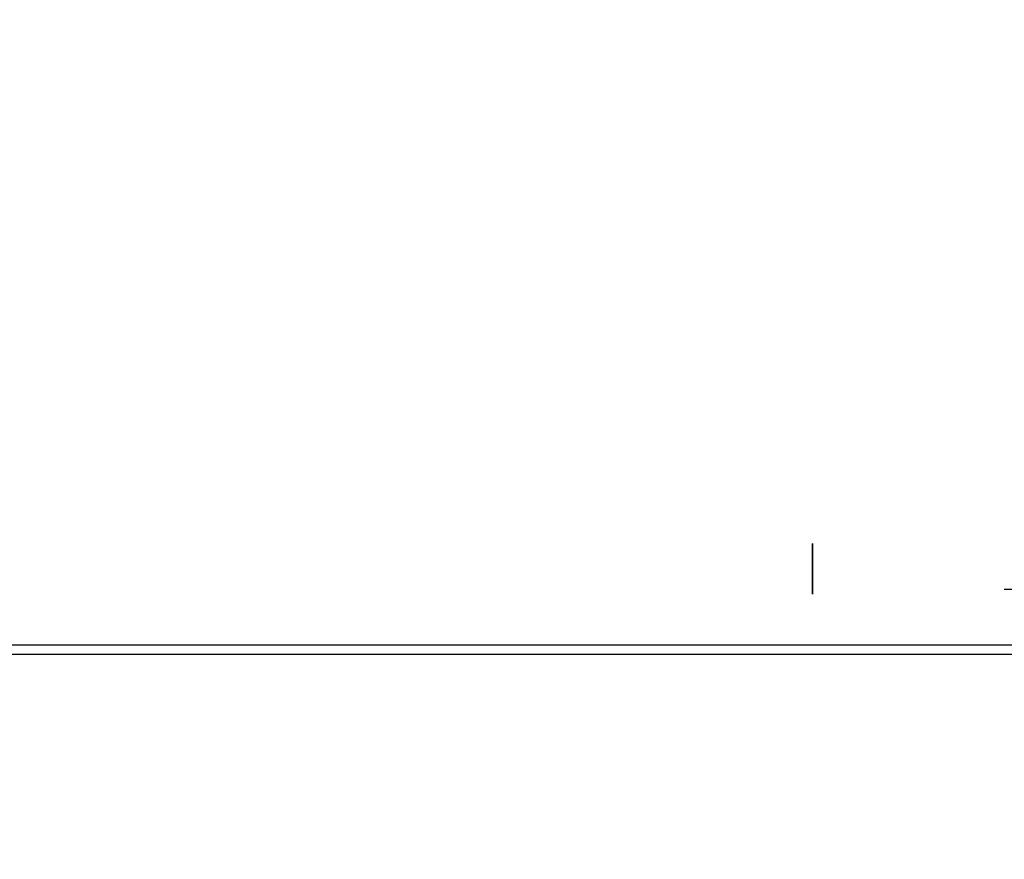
# Model space of a CAD drawing. Header units: millimetres. Extents: x -1030 to 192, y -442 to 180.
# Tile 202 of 256: x -114 to 27, y 49 to 169. Entities that reach past the tile are written whole.
import ezdxf

# ---------------------------------------------------------------- set-up
doc = ezdxf.new("R2010")
doc.units = ezdxf.units.MM
doc.header["$MEASUREMENT"] = 0
doc.layers.add('OVIDIO 120x60x72h', color=7, linetype='Continuous')

msp = doc.modelspace()

# ---------------------------------------------------------------- linework, layer by layer
at = {"layer": 'OVIDIO 120x60x72h', "extrusion": (0, 1, 0)}
for points in [[(-165.57, 755.54), (419.11, 755.54)], [(419.11, 753.29), (-165.19, 753.29)], [(-165.19, 753.29), (419.11, 753.29)], [(-165.57, 755.19), (419.11, 755.19)], [(-165.57, 755.58), (419.11, 755.58)], [(419.11, 757.08), (-165.57, 757.08)], [(419.11, 755.58), (-165.57, 755.58)], [(-165.57, 757.08), (419.11, 757.08)], [(419.11, 733.87), (-92.91, 733.87)], [(419.11, 735.22), (-92.91, 735.22)], [(419.11, 714.46), (-27.47, 714.46)], [(-27.47, 714.46), (419.11, 714.46)], [(-27.47, 715.8), (419.11, 715.8)], [(419.11, 715.8), (-27.47, 715.8)], [(419.11, 715.77), (-27.47, 715.77)], [(-27.47, 716.03), (419.11, 716.03)], [(419.11, 716.03), (-27.47, 716.03)], [(419.11, 714.35), (-27.47, 714.35)], [(-27.47, 717.81), (-90.72, 717.81)], [(-90.72, 717.81), (-27.47, 717.81)], [(-27.47, 715.35), (419.11, 715.35)], [(419.11, 715.35), (-27.47, 715.35)], [(-90.72, 717.14), (-27.47, 717.14)], [(-27.47, 717.14), (-90.72, 717.14)], [(-79.22, 754.17), (419.11, 754.17)], [(419.11, 754.17), (-79.22, 754.17)], [(419.11, 753.5), (-79.22, 753.5)], [(-79.22, 753.5), (419.11, 753.5)], [(-77.82, 755.58), (419.11, 755.58)], [(419.11, 755.58), (-77.82, 755.58)], [(-77.82, 754.08), (419.11, 754.08)], [(419.11, 754.08), (-77.82, 754.08)], [(385.33, 694.33), (-72.21, 694.33)], [(385.33, 693.16), (-72.21, 693.16)], [(-68.46, 755.58), (419.11, 755.58)], [(-68.46, 754.08), (419.11, 754.08)], [(419.11, 755.58), (-54.05, 755.58)], [(419.11, 754.08), (-54.05, 754.08)], [(-54.05, 755.58), (419.11, 755.58)], [(-54.05, 754.83), (419.11, 754.83)], [(-54.05, 754.08), (419.11, 754.08)]]:
    msp.add_lwpolyline(points, dxfattribs=at)
at = {"layer": 'OVIDIO 120x60x72h', "extrusion": (-7.53877e-07, 1, 0)}
for points in [[(419.11, 754.63), (-165.19, 754.63)], [(-165.19, 754.63), (419.11, 754.63)]]:
    msp.add_lwpolyline(points, dxfattribs=at)
at = {"layer": 'OVIDIO 120x60x72h', "extrusion": (-0.202852, -0.108979, 0.973126)}
for points in [[(-69.62, 231.68), (-69.62, 392.34)], [(-69.62, 392.34), (-69.62, 231.68)], [(-69.03, 392.34), (-69.03, 231.68)], [(-69.03, 231.68), (-69.03, 392.34)]]:
    msp.add_lwpolyline(points, dxfattribs=at)
at = {"layer": 'OVIDIO 120x60x72h', "extrusion": (1, 0, 0)}
for points in [[(93.11, 717.64), (93.78, 716.29)], [(90.11, 714.46), (93.78, 716.29)], [(93.78, 716.29), (93.11, 717.64)], [(93.78, 716.29), (90.11, 714.46)], [(89.78, 715.13), (93.45, 716.97)], [(93.11, 717.64), (89.44, 715.8)], [(89.44, 715.8), (93.11, 717.64)], [(91.95, 715.38), (91.28, 716.72)], [(89.44, 715.8), (90.11, 714.46)], [(87.43, 715.35), (87.45, 715.32), (87.47, 715.28), (87.49, 715.24), (87.52, 715.2), (87.54, 715.16), (87.57, 715.12), (87.59, 715.08), (87.62, 715.04), (87.65, 715.01), (87.68, 714.97), (87.71, 714.93), (87.75, 714.9), (87.78, 714.86), (87.81, 714.83), (87.85, 714.79), (87.89, 714.76), (87.92, 714.73), (87.96, 714.69), (88, 714.66), (88.04, 714.63), (88.08, 714.6), (88.12, 714.58), (88.17, 714.55), (88.21, 714.52), (88.26, 714.5), (88.3, 714.47), (88.35, 714.45), (88.39, 714.43), (88.44, 714.41), (88.49, 714.39), (88.54, 714.37), (88.59, 714.35), (88.64, 714.34), (88.69, 714.32), (88.74, 714.31), (88.79, 714.3), (88.84, 714.29), (88.89, 714.28), (88.94, 714.27), (88.99, 714.26), (89.04, 714.26), (89.09, 714.25), (89.14, 714.25), (89.19, 714.25), (89.24, 714.25), (89.29, 714.25), (89.34, 714.25), (89.39, 714.26), (89.44, 714.26), (89.49, 714.27), (89.54, 714.27), (89.59, 714.28), (89.63, 714.29), (89.68, 714.3), (89.73, 714.31), (89.77, 714.33), (89.82, 714.34), (89.86, 714.36), (89.91, 714.37), (89.95, 714.39), (89.99, 714.4), (90.03, 714.42), (90.07, 714.44), (90.11, 714.46)], [(90.11, 714.46), (89.44, 715.8)], [(90.11, 714.46), (90.07, 714.44), (90.03, 714.42), (89.99, 714.4), (89.95, 714.39), (89.91, 714.37), (89.86, 714.36), (89.82, 714.34), (89.77, 714.33), (89.73, 714.31), (89.68, 714.3), (89.63, 714.29), (89.59, 714.28), (89.54, 714.27), (89.49, 714.27), (89.44, 714.26), (89.39, 714.26), (89.34, 714.25), (89.29, 714.25), (89.24, 714.25), (89.19, 714.25), (89.14, 714.25), (89.09, 714.25), (89.04, 714.26), (88.99, 714.26), (88.94, 714.27), (88.89, 714.28), (88.84, 714.29), (88.79, 714.3), (88.74, 714.31), (88.69, 714.32), (88.64, 714.34), (88.59, 714.35), (88.54, 714.37), (88.49, 714.39), (88.44, 714.41), (88.39, 714.43), (88.35, 714.45), (88.3, 714.47), (88.26, 714.5), (88.21, 714.52), (88.17, 714.55), (88.12, 714.58), (88.08, 714.6), (88.04, 714.63), (88, 714.66), (87.96, 714.69), (87.92, 714.73), (87.89, 714.76), (87.85, 714.79), (87.81, 714.83), (87.78, 714.86), (87.75, 714.9), (87.71, 714.93), (87.68, 714.97), (87.65, 715.01), (87.62, 715.04), (87.59, 715.08), (87.57, 715.12), (87.54, 715.16), (87.52, 715.2), (87.49, 715.24), (87.47, 715.28), (87.45, 715.32), (87.43, 715.35)], [(88.12, 714.58), (89.67, 715.35)], [(89.44, 715.8), (89.43, 715.8), (89.42, 715.79), (89.41, 715.79), (89.41, 715.79), (89.4, 715.78), (89.39, 715.78), (89.38, 715.77), (89.37, 715.77), (89.36, 715.77), (89.35, 715.77), (89.34, 715.76), (89.33, 715.76), (89.32, 715.76), (89.31, 715.76), (89.3, 715.76), (89.29, 715.75), (89.28, 715.75), (89.27, 715.75), (89.26, 715.75), (89.25, 715.75), (89.24, 715.75), (89.23, 715.75), (89.22, 715.75), (89.21, 715.75), (89.2, 715.75), (89.19, 715.75), (89.18, 715.75), (89.17, 715.75), (89.16, 715.75), (89.16, 715.75), (89.15, 715.75), (89.14, 715.76), (89.13, 715.76), (89.12, 715.76), (89.11, 715.76), (89.1, 715.76), (89.09, 715.77), (89.08, 715.77), (89.07, 715.77), (89.06, 715.78), (89.05, 715.78), (89.04, 715.78), (89.03, 715.79), (89.02, 715.79), (89.01, 715.79), (89, 715.8), (88.99, 715.8), (88.99, 715.81), (88.98, 715.81), (88.97, 715.82), (88.96, 715.82), (88.95, 715.83), (88.94, 715.83), (88.93, 715.84), (88.93, 715.84), (88.92, 715.85), (88.91, 715.86), (88.9, 715.86), (88.89, 715.87), (88.89, 715.87), (88.88, 715.88), (88.87, 715.89), (88.87, 715.9), (88.86, 715.9), (88.85, 715.91), (88.85, 715.92), (88.84, 715.92), (88.83, 715.93), (88.83, 715.94), (88.82, 715.95), (88.82, 715.95), (88.81, 715.96), (88.8, 715.97), (88.8, 715.98), (88.79, 715.99), (88.79, 715.99), (88.78, 716), (88.78, 716.01), (88.78, 716.02), (88.77, 716.03)], [(88.77, 716.03), (88.78, 716.02), (88.78, 716.01), (88.78, 716), (88.79, 715.99), (88.79, 715.99), (88.8, 715.98), (88.8, 715.97), (88.81, 715.96), (88.82, 715.95), (88.82, 715.95), (88.83, 715.94), (88.83, 715.93), (88.84, 715.92), (88.85, 715.92), (88.85, 715.91), (88.86, 715.9), (88.87, 715.9), (88.87, 715.89), (88.88, 715.88), (88.89, 715.87), (88.89, 715.87), (88.9, 715.86), (88.91, 715.86), (88.92, 715.85), (88.93, 715.84), (88.93, 715.84), (88.94, 715.83), (88.95, 715.83), (88.96, 715.82), (88.97, 715.82), (88.98, 715.81), (88.99, 715.81), (88.99, 715.8), (89, 715.8), (89.01, 715.79), (89.02, 715.79), (89.03, 715.79), (89.04, 715.78), (89.05, 715.78), (89.06, 715.78), (89.07, 715.77), (89.08, 715.77), (89.09, 715.77), (89.1, 715.76), (89.11, 715.76), (89.12, 715.76), (89.13, 715.76), (89.14, 715.76), (89.15, 715.75), (89.16, 715.75), (89.16, 715.75), (89.17, 715.75), (89.18, 715.75), (89.19, 715.75), (89.2, 715.75), (89.21, 715.75), (89.22, 715.75), (89.23, 715.75), (89.24, 715.75), (89.25, 715.75), (89.26, 715.75), (89.27, 715.75), (89.28, 715.75), (89.29, 715.75), (89.3, 715.76), (89.31, 715.76), (89.32, 715.76), (89.33, 715.76), (89.34, 715.76), (89.35, 715.77), (89.36, 715.77), (89.37, 715.77), (89.38, 715.77), (89.39, 715.78), (89.4, 715.78), (89.41, 715.79), (89.41, 715.79), (89.42, 715.79), (89.43, 715.8), (89.44, 715.8)], [(88.32, 715.8), (89.1, 714.25)], [(88.77, 716.03), (87.43, 715.35)], [(88.77, 716.03), (87.88, 717.81)], [(87.43, 715.35), (88.77, 716.03)], [(87.88, 717.81), (88.77, 716.03)], [(86.98, 716.25), (88.32, 716.92)], [(87.21, 717.48), (88.1, 715.69)], [(86.54, 717.14), (87.88, 717.81)], [(87.88, 717.81), (86.54, 717.14)], [(86.54, 717.14), (87.43, 715.35)], [(87.43, 715.35), (86.54, 717.14)]]:
    msp.add_lwpolyline(points, dxfattribs=at)
at = {"layer": 'OVIDIO 120x60x72h'}
for points in [[(90.72, 87.21), (27.47, 87.21)], [(89.79, 79.24), (-419.11, 79.24)], [(89.79, 77.89), (-419.11, 77.89)]]:
    msp.add_lwpolyline(points, dxfattribs=at)

doc.saveas('drawing.dxf')
